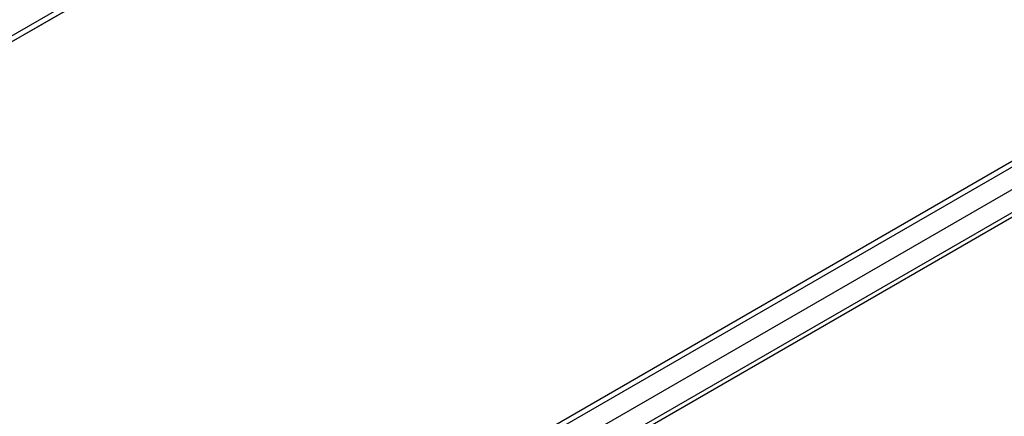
# Model space of a CAD drawing. Header units: millimetres. Extents: x 0 to 420, y 0 to 297.
# Tile 93 of 106: x 340 to 357, y 240 to 247. Entities that reach past the tile are written whole.
import ezdxf

# ---------------------------------------------------------------- set-up
doc = ezdxf.new("R2010")
doc.units = ezdxf.units.MM

msp = doc.modelspace()

# ---------------------------------------------------------------- linework, layer by layer
at = {"color": 7, "linetype": 'Continuous', "lineweight": 25}
for p, q in [((359.679, 258.144), (333.692, 243.142)), ((333.692, 243.04), (359.855, 258.144)), ((333.692, 243.038), (359.855, 258.142)), ((337.387, 232.741), (379.248, 256.907)), ((337.387, 232.639), (379.248, 256.805)), ((380.024, 256.846), (348.416, 238.6)), ((380.024, 256.438), (348.416, 238.192)), ((380.026, 256.355), (348.701, 238.272))]:
    msp.add_line(p, q, dxfattribs=at)

doc.saveas('drawing.dxf')
